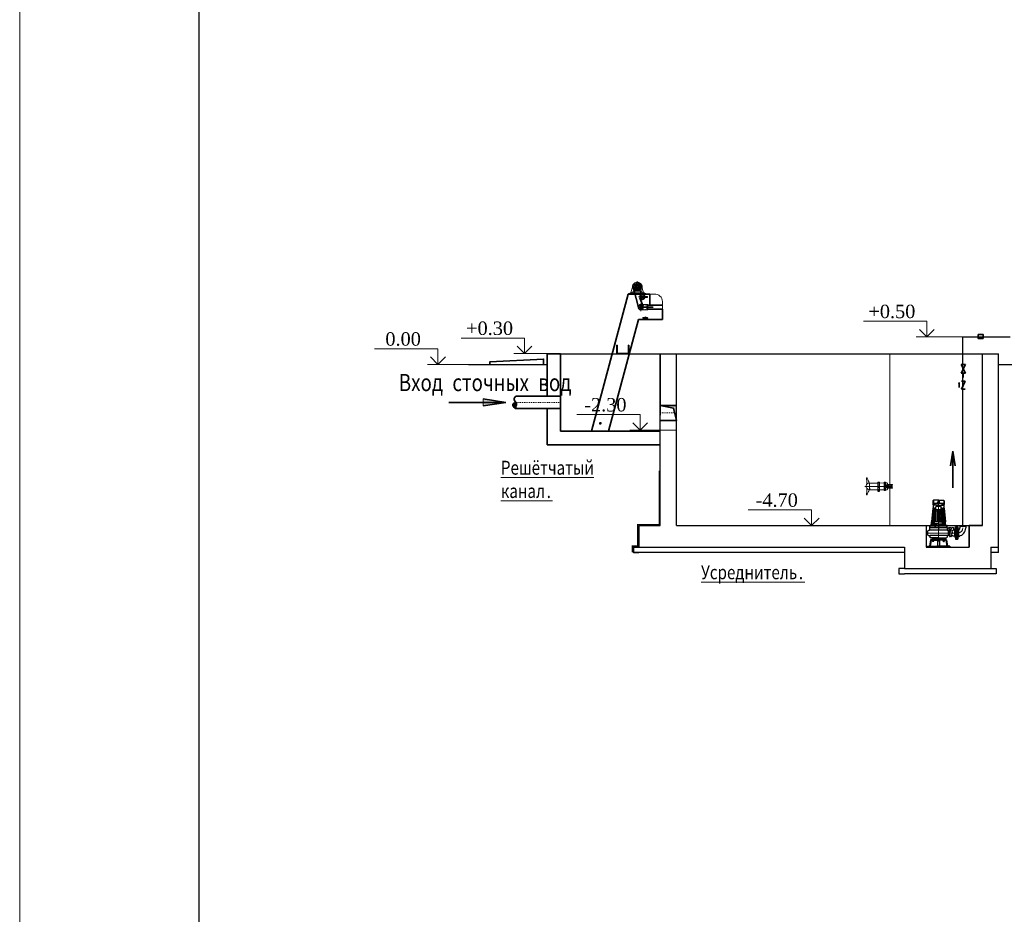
# Model space of a CAD drawing. Header units: metres. Extents: x 703769 to 722343, y 4313031 to 4317457.
# Tile 5 of 256: x 707495 to 707605, y 4313237 to 4313337. Entities that reach past the tile are written whole.
import ezdxf

# ---------------------------------------------------------------- set-up
doc = ezdxf.new("R2010")
doc.units = ezdxf.units.M
doc.header["$LTSCALE"] = 0.5
for name, pattern in [('ACAD_ISO04W100', [30, 24, -3, 0, -3]), ('CENTER', [16, 13, -1, 1, -1]), ('CENTER2', [1.125, 0.75, -0.125, 0.125, -0.125]), ('GEN7', [15, 10, -2.5, 0, -2.5]), ('HIDDEN', [9.525, 6.35, -3.175]), ('JIS_02_2.0', [3, 2, -1]), ('PHANTOM', [2.5, 1.25, -0.25, 0.25, -0.25, 0.25, -0.25]), ('点画线', [18, 12, -2, 2, -2])]:
    doc.linetypes.add(name, pattern=pattern)
for name, color, linetype, lineweight in [('03-管件', 2, 'Continuous', 18), ('1轮廓实线层', 7, 'Continuous', 18), ('3中心线', 1, 'CENTER2', 18), ('3中心线层', 1, 'CENTER', 25), ('CEN', 4, 'CENTER', 18), ('DUVAR', 7, 'Continuous', 25), ('GROBETON', 22, 'Continuous', 30), ('OLCU', 7, 'Continuous', 13), ('SD', 4, 'PHANTOM', 18), ('XS', 3, 'Continuous', 18), ('XX', 2, 'HIDDEN', 18), ('КАНАЛИЗ ТЕКСТ', 7, 'Continuous', 40), ('Рамка  штамп', 7, 'Continuous', 30), ('中心线层', 1, '点画线', 18), ('剖面线层', 4, 'Continuous', 18), ('文字', 3, 'Continuous', 18), ('粗实线层', 7, 'Continuous', 35), ('细实线层', 7, 'Continuous', 18), ('钢筋', 1, 'Continuous', 18)]:
    doc.layers.add(name, color=color, linetype=linetype, lineweight=lineweight)
doc.layers.add('Text', color=7, linetype='Continuous')
doc.styles.add('text Times 1-1', font='times.ttf', dxfattribs={"height": 3.3})
doc.styles.add('ZXF0', font='txt', dxfattribs={"width": 0.8})

# ---------------------------------------------------------------- blocks, each defined once
blk = doc.blocks.new('C$463B3FAFE70948F29542EA09CC9E5CCC')
at = {"linetype": 'ByBlock'}
for p, q in [((128, 861), (128, 792)), ((130, 778), (130, 731)), ((146, 778), (130, 778)), ((151, 778), (130, 778)), ((151, 778), (130, 778)), ((231, 778), (130, 778)), ((131, 786), (131, 778)), ((135, 861), (135, 792)), ((327, 808), (135, 808)), ((136, 791), (144, 796)), ((137, 791), (141, 794)), ((231, 878), (139, 873)), ((231, 871), (139, 866)), ((140, 785), (144, 787)), ((144, 787), (141, 794)), ((144, 796), (144, 778)), ((152, 800), (152, 808)), ((165, 796), (155, 796)), ((165, 796), (160, 796)), ((165, 796), (160, 796)), ((162, 803), (169, 803)), ((169, 800), (169, 808)), ((184, 701), (184, 749)), ((273, 754), (190, 754)), ((210, 834), (207, 832)), ((207, 826), (207, 832)), ((231, 826), (207, 826)), ((231, 814), (207, 814)), ((207, 814), (207, 812)), ((231, 834), (210, 834)), ((231, 821), (214, 821)), ((217, 826), (217, 821)), ((241, 852), (222, 852)), ((231, 878), (323, 873)), ((231, 871), (323, 866)), ((231, 834), (252, 834)), ((231, 826), (255, 826)), ((231, 821), (248, 821)), ((255, 814), (231, 814)), ((231, 778), (332, 778)), ((245, 826), (245, 821)), ((248, 808), (248, 808)), ((252, 834), (255, 832)), ((255, 826), (255, 832)), ((255, 814), (255, 812)), ((279, 701), (279, 749)), ((294, 800), (294, 808)), ((300, 803), (294, 803)), ((297, 808), (327, 808)), ((297, 796), (302, 796)), ((297, 796), (302, 796)), ((297, 796), (307, 796)), ((311, 800), (311, 808)), ((326, 791), (318, 796)), ((318, 796), (318, 778)), ((318, 787), (321, 794)), ((322, 785), (318, 787)), ((326, 791), (321, 794)), ((327, 861), (327, 792)), ((331, 786), (331, 778)), ((332, 778), (332, 731)), ((335, 861), (335, 792)), ((126, 725), (102, 469)), ((127, 725), (104, 469)), ((141, 725), (121, 469)), ((133, 731), (123, 493)), ((143, 725), (124, 469)), ((131, 731), (126, 725)), ((127, 725), (126, 725)), ((127, 725), (133, 731)), ((130, 731), (130, 729)), ((130, 731), (130, 729)), ((133, 731), (131, 731)), ((141, 481), (149, 731)), ((141, 725), (145, 731)), ((143, 725), (141, 725)), ((143, 725), (149, 731)), ((149, 731), (145, 731)), ((156, 469), (170, 725)), ((173, 725), (161, 469)), ((170, 725), (172, 731)), ((173, 725), (170, 725)), ((178, 731), (172, 731)), ((173, 469), (178, 731)), ((173, 725), (178, 731)), ((273, 695), (190, 695)), ((203, 469), (207, 671)), ((207, 677), (205, 587)), ((215, 677), (207, 677)), ((207, 677), (207, 671)), ((211, 671), (207, 671)), ((211, 671), (209, 469)), ((215, 677), (211, 671)), ((215, 677), (215, 469)), ((247, 677), (247, 469)), ((247, 677), (255, 677)), ((247, 677), (251, 671)), ((251, 671), (254, 469)), ((251, 671), (255, 671)), ((255, 677), (255, 671)), ((255, 677), (257, 587)), ((260, 469), (255, 671)), ((289, 469), (284, 731)), ((289, 725), (284, 731)), ((284, 731), (290, 731)), ((289, 725), (301, 469)), ((289, 725), (292, 725)), ((292, 725), (290, 731)), ((306, 469), (292, 725)), ((321, 481), (313, 731)), ((319, 725), (313, 731)), ((313, 731), (317, 731)), ((321, 725), (317, 731)), ((319, 725), (338, 469)), ((319, 725), (321, 725)), ((321, 725), (341, 469)), ((329, 731), (340, 493)), ((336, 725), (329, 731)), ((329, 731), (331, 731)), ((331, 731), (336, 725)), ((332, 731), (332, 729)), ((336, 725), (359, 469)), ((336, 725), (360, 469)), ((336, 725), (336, 725)), ((70, 398), (146, 398)), ((70, 362), (70, 398)), ((77, 362), (77, 398)), ((97, 410), (83, 410)), ((97, 410), (83, 410)), ((100, 398), (100, 469)), ((231, 469), (100, 469)), ((231, 434), (100, 434)), ((121, 434), (103, 434)), ((117, 398), (117, 469)), ((130, 481), (144, 481)), ((130, 481), (144, 481)), ((138, 398), (138, 469)), ((155, 414), (152, 402)), ((159, 414), (153, 404)), ((159, 394), (153, 404)), ((155, 412), (155, 469)), ((159, 414), (170, 414)), ((159, 394), (170, 394)), ((161, 418), (191, 418)), ((169, 416), (164, 416)), ((169, 392), (164, 392)), ((170, 414), (175, 414)), ((170, 414), (175, 404)), ((170, 394), (175, 404)), ((170, 394), (175, 394)), ((175, 414), (180, 404)), ((180, 404), (175, 394)), ((175, 404), (180, 404)), ((184, 414), (187, 402)), ((192, 398), (231, 398)), ((197, 414), (200, 402)), ((238, 410), (224, 410)), ((238, 410), (224, 410)), ((231, 469), (362, 469)), ((231, 434), (362, 434)), ((392, 398), (231, 398)), ((231, 398), (231, 315)), ((308, 398), (308, 469)), ((333, 481), (319, 481)), ((333, 481), (319, 481)), ((324, 398), (324, 469)), ((345, 398), (345, 469)), ((362, 398), (362, 469)), ((366, 410), (380, 410)), ((366, 410), (380, 410)), ((386, 362), (386, 398)), ((392, 362), (392, 398)), ((545, 374), (563, 374)), ((545, 261), (545, 374)), ((563, 374), (563, 261)), ((570, 374), (588, 374)), ((570, 374), (570, 261)), ((588, 374), (588, 261)), ((738, 380), (631, 380)), ((631, 380), (631, 356)), ((738, 380), (738, 356)), ((738, 380), (738, 356)), ((24, 276), (24, 246)), ((64, 312), (60, 312)), ((61, 211), (60, 211)), ((70, 318), (70, 362)), ((392, 362), (70, 362)), ((70, 362), (392, 362)), ((71, 201), (71, 182)), ((386, 212), (74, 212)), ((386, 315), (75, 315)), ((351, 362), (112, 362)), ((392, 362), (392, 318)), ((392, 356), (425, 356)), ((392, 205), (392, 182)), ((395, 313), (408, 305)), ((401, 215), (401, 215)), ((410, 223), (427, 223)), ((411, 300), (411, 228)), ((411, 300), (427, 300)), ((417, 266), (417, 266)), ((417, 257), (417, 257)), ((434, 323), (418, 269)), ((434, 200), (418, 254)), ((425, 366), (459, 366)), ((425, 366), (425, 300)), ((455, 323), (439, 269)), ((455, 200), (439, 254)), ((442, 329), (463, 329)), ((463, 194), (442, 194)), ((459, 366), (459, 354)), ((459, 354), (463, 354)), ((463, 354), (463, 348)), ((463, 348), (475, 348)), ((471, 323), (487, 269)), ((471, 200), (487, 254)), ((475, 354), (478, 354)), ((475, 354), (475, 348)), ((478, 366), (513, 366)), ((478, 366), (478, 354)), ((513, 366), (513, 326)), ((531, 321), (531, 202)), ((533, 321), (531, 321)), ((533, 201), (531, 202)), ((533, 312), (533, 336)), ((533, 210), (533, 186)), ((534, 340), (545, 340)), ((534, 332), (545, 332)), ((534, 316), (545, 316)), ((534, 308), (545, 308)), ((534, 214), (545, 214)), ((534, 206), (545, 206)), ((534, 190), (545, 190)), ((545, 308), (545, 340)), ((545, 315), (545, 334)), ((545, 261), (545, 148)), ((545, 214), (545, 182)), ((545, 208), (545, 189)), ((563, 341), (566, 337)), ((563, 334), (570, 334)), ((563, 315), (570, 315)), ((563, 148), (563, 261)), ((563, 208), (570, 208)), ((563, 189), (570, 189)), ((563, 182), (566, 185)), ((570, 341), (566, 337)), ((566, 337), (566, 334)), ((566, 315), (566, 208)), ((566, 189), (566, 185)), ((570, 182), (566, 185)), ((570, 261), (570, 148)), ((588, 336), (588, 312)), ((588, 261), (588, 148)), ((588, 186), (588, 210)), ((589, 340), (606, 340)), ((606, 332), (589, 332)), ((606, 316), (589, 316)), ((589, 308), (606, 308)), ((589, 214), (606, 214)), ((606, 206), (589, 206)), ((606, 190), (589, 190)), ((605, 308), (605, 214)), ((607, 336), (607, 312)), ((607, 334), (611, 334)), ((607, 315), (611, 315)), ((607, 186), (607, 210)), ((607, 208), (611, 208)), ((607, 189), (611, 189)), ((611, 315), (611, 334)), ((613, 332), (611, 334)), ((613, 316), (611, 315)), ((611, 208), (611, 189)), ((613, 206), (611, 208)), ((613, 190), (611, 189)), ((613, 316), (613, 332)), ((613, 206), (613, 190)), ((23, 18), (23, 0)), ((23, 18), (231, 18)), ((23, 0), (231, 0)), ((83, 131), (63, 23)), ((94, 120), (74, 18)), ((231, 172), (80, 172)), ((95, 140), (231, 140)), ((99, 125), (154, 125)), ((118, 145), (118, 166)), ((231, 145), (118, 145)), ((118, 111), (118, 124)), ((121, 125), (139, 125)), ((121, 111), (139, 111)), ((123, 140), (123, 145)), ((123, 104), (123, 111)), ((137, 104), (123, 104)), ((124, 103), (123, 104)), ((124, 124), (124, 111)), ((136, 103), (124, 103)), ((136, 125), (137, 125)), ((136, 124), (136, 111)), ((136, 103), (137, 104)), ((142, 143), (137, 168)), ((137, 140), (137, 145)), ((137, 104), (137, 111)), ((142, 143), (142, 140)), ((142, 143), (231, 143)), ((142, 143), (320, 143)), ((142, 111), (142, 124)), ((154, 125), (201, 125)), ((213, 125), (231, 125)), ((213, 113), (213, 30)), ((231, 172), (382, 172)), ((231, 145), (344, 145)), ((320, 143), (231, 143)), ((367, 140), (231, 140)), ((249, 125), (231, 125)), ((439, 18), (231, 18)), ((439, 0), (231, 0)), ((249, 113), (249, 30)), ((308, 125), (261, 125)), ((308, 125), (325, 125)), ((320, 143), (325, 168)), ((320, 143), (320, 140)), ((320, 111), (320, 124)), ((341, 125), (323, 125)), ((341, 111), (323, 111)), ((325, 140), (325, 145)), ((363, 125), (325, 125)), ((326, 125), (325, 125)), ((325, 104), (325, 111)), ((325, 104), (339, 104)), ((326, 103), (325, 104)), ((326, 124), (326, 111)), ((326, 103), (338, 103)), ((338, 124), (338, 111)), ((338, 103), (339, 104)), ((339, 140), (339, 145)), ((339, 104), (339, 111)), ((344, 145), (344, 166)), ((344, 111), (344, 124)), ((369, 120), (388, 18)), ((379, 131), (399, 23)), ((439, 18), (439, 0)), ((534, 182), (545, 182)), ((545, 148), (563, 148)), ((570, 148), (588, 148)), ((589, 182), (606, 182))]:
    blk.add_line(p, q, dxfattribs=at)
at = {"linetype": 'ByBlock', "ltscale": 0.5}
for p, q in [((160, 801), (160, 796)), ((302, 801), (302, 796)), ((80, 408), (80, 398)), ((80, 408), (80, 398)), ((99, 408), (99, 398)), ((99, 408), (99, 398)), ((127, 479), (127, 469)), ((127, 479), (127, 469)), ((146, 479), (146, 469)), ((146, 479), (146, 469)), ((222, 408), (222, 398)), ((222, 408), (222, 398)), ((241, 408), (241, 398)), ((241, 408), (241, 398)), ((316, 479), (316, 469)), ((316, 479), (316, 469)), ((335, 479), (335, 469)), ((335, 479), (335, 469)), ((363, 408), (363, 398)), ((363, 408), (363, 398)), ((382, 408), (382, 398)), ((382, 408), (382, 398))]:
    blk.add_line(p, q, dxfattribs=at)
at = {"linetype": 'ByBlock', "ltscale": 0.3}
for p, q in [((214, 821), (214, 814)), ((222, 852), (222, 843)), ((222, 841), (222, 834)), ((241, 852), (241, 843)), ((241, 841), (241, 834)), ((248, 821), (248, 814))]:
    blk.add_line(p, q, dxfattribs=at)
at = {"linetype": 'ByBlock'}
for centre, radius, start, end in [((140, 861), 11.9, 93.2892, 180), ((136, 792), 8.32, 180, 300), ((140, 861), 4.75, 93.2892, 180), ((136, 792), 1.19, 180, 300), ((155, 800), 3.56, 180, 270), ((165, 800), 3.56, 270, 0), ((190, 749), 5.94, 90, 180), ((204, 812), 3.56, 270, 0), ((259, 812), 3.56, 180, 261.3675), ((273, 749), 5.94, 360, 90), ((297, 800), 3.56, 180, 270), ((307, 800), 3.56, 270, 0), ((326, 792), 8.32, 240, 0), ((323, 861), 11.9, 0, 86.7108), ((323, 861), 4.75, 0, 86.7108), ((326, 792), 1.19, 240, 360), ((190, 701), 5.94, 180, 270), ((273, 701), 5.94, 270, 0), ((146, 404), 5.94, 270, 345.5583), ((161, 412), 5.94, 90, 165.5583), ((178, 412), 5.94, 14.8091, 90), ((192, 404), 5.94, 194.8091, 270), ((191, 412), 5.94, 18.0651, 90), ((206, 404), 5.94, 198.0651, 270), ((60, 276), 35.6, 90, 180), ((60, 246), 35.6, 180, 270), ((61, 201), 9.51, 0, 90), ((64, 318), 5.94, 270, 0), ((398, 318), 5.94, 180, 237.4471), ((401, 205), 9.51, 90, 180), ((397, 228), 14.3, 288.576, 360), ((405, 300), 5.94, 0, 57.4471), ((417, 272), 5.94, 180, 270), ((417, 251), 5.94, 90, 180), ((442, 261), 25.2, 163.5078, 196.4922), ((442, 321), 8.34, 90, 163.5078), ((442, 202), 8.34, 196.4922, 270), ((463, 261), 25.2, 163.5078, 196.4922), ((463, 321), 8.34, 16.4922, 163.5078), ((463, 202), 8.34, 196.4922, 343.5078), ((453, 376), 80.6, 288.1045, 314.775), ((463, 261), 25.2, 343.5078, 16.4922), ((519, 326), 5.94, 180, 273.7772), ((541, 336), 7.55, 148.2617, 211.7383), ((562, 324), 28.5, 163.8206, 196.1794), ((541, 312), 7.55, 148.2617, 211.7383), ((541, 210), 7.55, 148.2617, 211.7383), ((562, 198), 28.5, 163.8206, 196.1794), ((541, 186), 7.55, 148.2617, 211.7383), ((595, 336), 7.55, 148.2617, 211.7383), ((616, 324), 28.5, 163.8206, 196.1794), ((595, 312), 7.55, 148.2617, 211.7383), ((595, 210), 7.55, 148.2617, 211.7383), ((616, 198), 28.5, 163.8206, 196.1794), ((595, 186), 7.55, 148.2617, 211.7383), ((600, 336), 7.55, 328.2617, 31.7383), ((579, 324), 28.5, 343.8206, 16.1794), ((600, 312), 7.55, 328.2617, 31.7383), ((600, 210), 7.55, 328.2617, 31.7383), ((579, 198), 28.5, 343.8206, 16.1794), ((600, 186), 7.55, 328.2617, 31.7383), ((584, 356), 154, 280.7509, 360), ((595, 356), 35.6, 298.9061, 360), ((57, 24), 5.94, 270, 349.2367), ((80, 182), 9.51, 180, 270), ((95, 128), 11.9, 90, 169.2367), ((99, 119), 5.94, 90, 169.2367), ((112, 166), 5.94, 0, 90), ((121, 119), 5.66, 58.3126, 121.6874), ((121, 116), 5.66, 238.3126, 301.6874), ((130, 103), 21.4, 73.8475, 106.1525), ((130, 132), 21.4, 253.8475, 286.1525), ((131, 166), 5.94, 11.3099, 90), ((139, 119), 5.66, 58.3126, 121.6874), ((139, 116), 5.66, 238.3126, 301.6874), ((201, 113), 11.9, 0, 90), ((201, 30), 11.9, 270, 0), ((261, 113), 11.9, 90, 180), ((261, 30), 11.9, 180, 270), ((323, 119), 5.66, 58.3126, 121.6874), ((323, 116), 5.66, 238.3126, 301.6874), ((331, 166), 5.94, 90, 168.6901), ((332, 103), 21.4, 73.8475, 106.1525), ((332, 132), 21.4, 253.8475, 286.1525), ((341, 119), 5.66, 58.3126, 121.6874), ((341, 116), 5.66, 238.3126, 301.6874), ((350, 166), 5.94, 90, 180), ((363, 119), 5.94, 10.7633, 90), ((367, 128), 11.9, 10.7633, 90), ((382, 182), 9.51, 270, 0), ((405, 24), 5.94, 190.7633, 270)]:
    blk.add_arc(centre, radius, start, end, dxfattribs=at)
at = {"linetype": 'ByBlock', "ltscale": 0.5}
for centre, radius, start, end in [((162, 801), 1.78, 90, 180), ((300, 801), 1.78, 0, 90), ((83, 408), 2.38, 90, 180), ((83, 408), 2.38, 90, 180), ((97, 408), 2.38, 0, 90), ((97, 408), 2.38, 0, 90), ((130, 479), 2.38, 90, 180), ((130, 479), 2.38, 90, 180), ((144, 479), 2.38, 0, 90), ((144, 479), 2.38, 0, 90), ((224, 408), 2.38, 90, 180), ((224, 408), 2.38, 90, 180), ((238, 408), 2.38, 0, 90), ((238, 408), 2.38, 0, 90), ((319, 479), 2.38, 90, 180), ((319, 479), 2.38, 90, 180), ((333, 479), 2.38, 0, 90), ((333, 479), 2.38, 0, 90), ((366, 408), 2.38, 90, 180), ((366, 408), 2.38, 90, 180), ((380, 408), 2.38, 0, 90), ((380, 408), 2.38, 0, 90)]:
    blk.add_arc(centre, radius, start, end, dxfattribs=at)
at = {"linetype": 'ByBlock'}
blk.add_ellipse((164, 404), major_axis=(0, 11.9), ratio=0.919978, dxfattribs=at)
for major_axis, ratio, start_param, end_param in [((0, 14.9), 0.8, 2.465818, 5.999391), ((0, 14.9), 0.8, 0.283794, 0.675774), ((0, -11.9), 0.919978, 0, 3.141593)]:
    blk.add_ellipse((169, 404), major_axis=major_axis, ratio=ratio, start_param=start_param, end_param=end_param, dxfattribs=at)
for points, knots in [([(531, 202), (530, 202), (530, 202), (526, 202), (524, 202), (516, 203), (510, 203), (502, 204), (499, 205), (494, 206), (492, 206), (487, 208), (485, 208), (481, 209), (479, 210), (477, 211), (476, 212), (475, 212)], [0, 0, 0, 0, 1.710831, 1.710831, 9.93582, 9.93582, 26.385798, 26.385798, 35.008295, 35.008295, 42.076646, 42.076646, 48.058449, 48.058449, 54.040252, 54.040252, 57.318392, 57.318392, 57.318392, 57.318392]), ([(531, 321), (530, 321), (530, 321), (526, 321), (524, 321), (520, 320), (520, 320), (519, 320)], [0, 0, 0, 0, 1.659708, 1.659708, 9.638922, 9.638922, 11.531357, 11.531357, 11.531357, 11.531357])]:
    blk.add_open_spline(points, degree=3, knots=knots, dxfattribs=at)
at = {"layer": '3中心线', "linetype": 'ByBlock', "ltscale": 0.3}
for p, q in [((231, 105), (231, 867)), ((0, 261), (590, 261))]:
    blk.add_line(p, q, dxfattribs=at)
blk.add_arc((590, 356), 95.1, 270, 360, dxfattribs=at)
at = {"layer": 'CEN', "linetype": 'ByBlock', "ltscale": 0.8}
for p, q in [((231, 268), (231, 264)), ((231, 249), (231, 242))]:
    blk.add_line(p, q, dxfattribs=at)
at = {"layer": 'SD', "linetype": 'ByBlock', "ltscale": 0.15}
for p, q in [((243, 843), (219, 843)), ((243, 841), (219, 841))]:
    blk.add_line(p, q, dxfattribs=at)
at = {"layer": 'XS', "linetype": 'ByBlock'}
for p, q in [((225, 857), (225, 859)), ((228, 859), (225, 859)), ((228, 857), (225, 857)), ((226, 859), (226, 862)), ((226, 852), (226, 857)), ((227, 859), (227, 861)), ((227, 852), (227, 857)), ((228, 859), (228, 857)), ((229, 852), (229, 858)), ((231, 852), (231, 858)), ((232, 852), (232, 858)), ((234, 852), (234, 858)), ((235, 852), (235, 858)), ((237, 852), (237, 858)), ((563, 332), (570, 332)), ((563, 316), (570, 316)), ((563, 206), (570, 206)), ((563, 190), (570, 190)), ((607, 332), (613, 332)), ((607, 316), (613, 316)), ((607, 206), (613, 206)), ((607, 190), (613, 190)), ((124, 140), (124, 145)), ((124, 103), (124, 111)), ((136, 140), (136, 145)), ((136, 103), (136, 111)), ((326, 140), (326, 145)), ((326, 103), (326, 111)), ((338, 140), (338, 145)), ((338, 103), (338, 111))]:
    blk.add_line(p, q, dxfattribs=at)
at = {"layer": 'XX', "linetype": 'ByBlock', "ltscale": 0.15}
for p, q in [((163, 803), (163, 800)), ((166, 798), (163, 800)), ((164, 803), (164, 800)), ((166, 798), (169, 800)), ((168, 803), (168, 800)), ((296, 798), (294, 800)), ((295, 803), (295, 800)), ((296, 798), (299, 800)), ((298, 803), (298, 800)), ((299, 803), (299, 800))]:
    blk.add_line(p, q, dxfattribs=at)
at = {"layer": 'XX', "linetype": 'ByBlock', "ltscale": 0.2}
for p, q in [((84, 410), (84, 404)), ((84, 410), (84, 404)), ((90, 401), (84, 404)), ((90, 401), (84, 404)), ((94, 404), (86, 404)), ((94, 404), (86, 404)), ((87, 410), (87, 405)), ((87, 410), (87, 405)), ((95, 404), (90, 401)), ((95, 404), (90, 401)), ((92, 410), (92, 405)), ((92, 410), (92, 405)), ((95, 410), (95, 404)), ((95, 410), (95, 404)), ((131, 481), (131, 476)), ((131, 481), (131, 476)), ((131, 476), (137, 473)), ((131, 476), (137, 473)), ((133, 475), (141, 475)), ((133, 475), (141, 475)), ((134, 481), (134, 476)), ((134, 481), (134, 476)), ((137, 473), (142, 476)), ((137, 473), (142, 476)), ((139, 481), (139, 476)), ((139, 481), (139, 476)), ((142, 481), (142, 476)), ((142, 481), (142, 476)), ((226, 410), (226, 404)), ((226, 410), (226, 404)), ((231, 401), (226, 404)), ((231, 401), (226, 404)), ((235, 404), (227, 404)), ((235, 404), (227, 404)), ((229, 410), (229, 405)), ((229, 410), (229, 405)), ((237, 404), (231, 401)), ((237, 404), (231, 401)), ((234, 410), (234, 405)), ((234, 410), (234, 405)), ((237, 410), (237, 404)), ((237, 410), (237, 404)), ((320, 481), (320, 476)), ((320, 481), (320, 476)), ((326, 473), (320, 476)), ((326, 473), (320, 476)), ((330, 475), (322, 475)), ((330, 475), (322, 475)), ((323, 481), (323, 476)), ((323, 481), (323, 476)), ((331, 476), (326, 473)), ((331, 476), (326, 473)), ((328, 481), (328, 476)), ((328, 481), (328, 476)), ((331, 481), (331, 476)), ((331, 481), (331, 476)), ((367, 410), (367, 404)), ((367, 410), (367, 404)), ((367, 404), (373, 401)), ((367, 404), (373, 401)), ((369, 404), (377, 404)), ((369, 404), (377, 404)), ((370, 410), (370, 405)), ((370, 410), (370, 405)), ((373, 401), (378, 404)), ((373, 401), (378, 404)), ((375, 410), (375, 405)), ((375, 410), (375, 405)), ((378, 410), (378, 404)), ((378, 410), (378, 404))]:
    blk.add_line(p, q, dxfattribs=at)
at = {"layer": 'XX', "linetype": 'ByBlock', "ltscale": 0.15}
for centre, radius, start, end in [((164, 800), 0.791, 261.5894, 340.8395), ((166, 803), 3.3, 237.2922, 302.7078), ((169, 800), 0.791, 199.1605, 274.8393), ((294, 800), 0.791, 265.1607, 340.8395), ((296, 803), 3.3, 237.2922, 302.7078), ((299, 800), 0.791, 199.1605, 278.4106)]:
    blk.add_arc(centre, radius, start, end, dxfattribs=at)
at = {"layer": 'XX', "linetype": 'ByBlock', "ltscale": 0.2}
for centre, radius, start, end in [((86, 406), 1.84, 255.4025, 318.0755), ((86, 406), 1.84, 255.4025, 318.0755), ((90, 410), 6.17, 244.3361, 295.6639), ((90, 410), 6.17, 244.3361, 295.6639), ((94, 406), 1.84, 221.9245, 284.5975), ((94, 406), 1.84, 221.9245, 284.5975), ((133, 477), 1.84, 255.4025, 318.0755), ((133, 477), 1.84, 255.4025, 318.0755), ((137, 481), 6.17, 244.3361, 295.6639), ((137, 481), 6.17, 244.3361, 295.6639), ((141, 477), 1.84, 221.9245, 284.5975), ((141, 477), 1.84, 221.9245, 284.5975), ((227, 406), 1.84, 255.4025, 318.0755), ((227, 406), 1.84, 255.4025, 318.0755), ((231, 410), 6.17, 244.3361, 295.6639), ((231, 410), 6.17, 244.3361, 295.6639), ((235, 406), 1.84, 221.9245, 284.5975), ((235, 406), 1.84, 221.9245, 284.5975), ((322, 477), 1.84, 255.4025, 318.0755), ((322, 477), 1.84, 255.4025, 318.0755), ((326, 481), 6.17, 244.3361, 295.6639), ((326, 481), 6.17, 244.3361, 295.6639), ((330, 477), 1.84, 221.9245, 284.5975), ((330, 477), 1.84, 221.9245, 284.5975), ((369, 406), 1.84, 255.4025, 318.0755), ((369, 406), 1.84, 255.4025, 318.0755), ((373, 410), 6.17, 244.3361, 295.6639), ((373, 410), 6.17, 244.3361, 295.6639), ((377, 406), 1.84, 221.9245, 284.5975), ((377, 406), 1.84, 221.9245, 284.5975)]:
    blk.add_arc(centre, radius, start, end, dxfattribs=at)
blk = doc.blocks.new('mixer_1')
at = {"layer": '03-管件'}
for p, q in [((157, -151), (151, -162)), ((304, -250), (151, -162)), ((308, -239), (157, -151)), ((180, -130), (165, -156)), ((209, -147), (180, -130)), ((1076, -621), (182, -105)), ((209, -147), (194, -173)), ((221, -128), (201, -162)), ((217, -65), (202, -91)), ((232, -108), (202, -91)), ((205, -176), (274, -216)), ((226, -130), (206, -165)), ((208, -172), (277, -212)), ((216, -50), (210, -60)), ((361, -148), (210, -60)), ((369, -138), (216, -50)), ((241, -93), (221, -128)), ((246, -96), (226, -130)), ((301, -90), (228, -216)), ((247, -82), (232, -108)), ((252, -94), (322, -134)), ((255, -90), (324, -129)), ((335, -133), (282, -224)), ((304, -175), (284, -210)), ((308, -178), (288, -212)), ((398, -107), (292, -291)), ((346, -346), (299, -319)), ((324, -141), (304, -175)), ((328, -143), (308, -178)), ((361, -148), (308, -239)), ((333, -262), (315, -251)), ((372, -152), (318, -247)), ((333, -262), (351, -231)), ((367, -281), (333, -262)), ((333, -368), (346, -346)), ((374, -266), (344, -249)), ((379, -288), (346, -346)), ((414, -162), (347, -277)), ((378, -246), (351, -231)), ((359, -383), (435, -251)), ((405, -303), (368, -282)), ((369, -389), (446, -257)), ((393, -158), (375, -147)), ((375, -189), (393, -158)), ((402, -205), (375, -189)), ((541, -458), (382, -366)), ((416, -190), (387, -173)), ((393, -158), (427, -177)), ((472, -127), (425, -100)), ((465, -199), (428, -178)), ((511, -120), (435, -251)), ((472, -127), (439, -184)), ((522, -126), (446, -257)), ((485, -105), (472, -127)), ((511, -120), (485, -105)), ((667, -240), (508, -148)), ((522, -126), (511, -120)), ((528, -480), (602, -352)), ((652, -387), (600, -357)), ((654, -382), (602, -352)), ((697, -188), (606, -345)), ((658, -375), (606, -345)), ((661, -371), (609, -341)), ((624, -344), (610, -369)), ((650, -359), (636, -384)), ((749, -218), (658, -375)), ((722, -265), (670, -235)), ((698, -234), (679, -224)), ((698, -234), (682, -225)), ((730, -218), (706, -204)), ((725, -250), (709, -241)), ((726, -251), (709, -241)), ((745, -204), (711, -184)), ((979, -420), (719, -270)), ((1049, -382), (1075, -366)), ((1075, -366), (1111, -341)), ((1111, -341), (1154, -309)), ((1143, -359), (1118, -391)), ((1146, -362), (1122, -394)), ((1171, -316), (1143, -359)), ((1173, -322), (1147, -362)), ((1165, -308), (1170, -312)), ((359, -383), (333, -368)), ((369, -389), (359, -383)), ((566, -514), (532, -494)), ((552, -487), (533, -476)), ((552, -487), (536, -478)), ((591, -492), (539, -462)), ((539, -491), (550, -473)), ((580, -504), (563, -494)), ((579, -503), (563, -494)), ((565, -507), (576, -488)), ((580, -510), (654, -382)), ((853, -638), (593, -488)), ((852, -717), (851, -747)), ((853, -638), (916, -529)), ((856, -717), (854, -747)), ((855, -635), (916, -529)), ((859, -634), (856, -633)), ((865, -639), (856, -687)), ((859, -635), (919, -531)), ((859, -636), (859, -634)), ((868, -641), (859, -636)), ((868, -641), (859, -687)), ((916, -529), (898, -560)), ((915, -736), (935, -702)), ((979, -420), (916, -529)), ((977, -422), (916, -529)), ((976, -424), (916, -529)), ((980, -426), (919, -531)), ((935, -702), (968, -650)), ((979, -426), (976, -425)), ((980, -426), (979, -426)), ((989, -431), (980, -426)), ((989, -431), (1025, -400)), ((1018, -618), (1031, -595)), ((1020, -620), (1018, -618)), ((1020, -620), (1034, -597)), ((1044, -572), (1031, -595)), ((1047, -574), (1034, -597)), ((1075, -459), (1036, -535)), ((1040, -537), (1036, -535)), ((1079, -461), (1040, -537)), ((1047, -574), (1044, -572)), ((1095, -424), (1075, -459)), ((1099, -427), (1079, -461)), ((1118, -391), (1095, -424)), ((1122, -394), (1099, -427)), ((847, -791), (841, -845)), ((850, -791), (844, -846)), ((845, -852), (855, -858)), ((851, -747), (847, -791)), ((854, -747), (850, -791)), ((859, -856), (883, -810)), ((883, -810), (898, -773)), ((898, -773), (915, -736))]:
    blk.add_line(p, q, dxfattribs=at)
at = {"layer": '03-管件', "linetype": 'GEN7'}
blk.add_line((731, -189), (538, -523), dxfattribs=at)
at = {"layer": '03-管件'}
for centre, radius in [((359, -257), 8.99), ((402, -182), 8.99), ((718, -211), 9)]:
    blk.add_circle(centre, radius, dxfattribs=at)
for centre, radius, start, end in [((210, -167), 9.99, 150, 240), ((210, -167), 5, 150, 240), ((250, -98), 9.99, 60, 150), ((250, -98), 5, 60, 150), ((279, -207), 9.99, 240, 330), ((279, -207), 4.99, 240, 330), ((309, -301), 20, 150, 240), ((309, -242), 9.99, 240, 330), ((319, -138), 4.99, 330, 60), ((319, -138), 9.99, 330, 60), ((380, -220), 26.2, 83.8955, 216.1045), ((332, -192), 95.9, 291.3178, 8.6822), ((364, -147), 9.99, 330, 60), ((381, -220), 26.2, 263.8955, 36.1045), ((415, -117), 20, 60, 150), ((706, -193), 10, 60, 150), ((740, -213), 10, 330, 60), ((1160, -317), 10, 60, 126.491), ((1168, -314), 3.16, 327.1376, 57.1376), ((1166, -318), 7.9, 327.1376, 60), ((537, -485), 10, 150, 240), ((571, -505), 10, 240, 330), ((1056, -725), 203, 169.0344, 177.6995), ((1056, -725), 200, 169.0344, 177.6995), ((928, -536), 121, 239.3152, 317.4417), ((899, -534), 137, 359.6713, 48.9848), ((1156, -551), 200, 122.3005, 130.9656), ((928, -536), 121, 342.5583, 7.041), ((849, -845), 7.9, 176.3456, 240), ((852, -847), 7.9, 176.3456, 240), ((856, -855), 3.16, 242.8624, 332.8624)]:
    blk.add_arc(centre, radius, start, end, dxfattribs=at)
blk = doc.blocks.new('A$C35823FEA')
for p, q in [((0, 0.8), (1.1, 0.8)), ((0.5, 1.6), (0.5, 0))]:
    blk.add_line(p, q)
blk = doc.blocks.new('和')
at = {"layer": '1轮廓实线层'}
for p, q in [((-1184, 3077), (-1137, 3235)), ((-1043, 3231), (-1029, 3231)), ((-1043, 3231), (-1043, 3226)), ((-1029, 3231), (-1029, 3226)), ((-887, 3077), (-934, 3235)), ((-1201, 3077), (-1201, 3055)), ((-1118, 3077), (-1201, 3077)), ((-1118, 3055), (-1201, 3055)), ((-1100, 3173), (-1146, 3077)), ((-1082, 3151), (-1118, 3077)), ((-1118, 3077), (-1118, 3055)), ((-1118, 3071), (-953, 3071)), ((-1118, 3060), (-953, 3060)), ((-971, 3114), (-1100, 3114)), ((-989, 3151), (-953, 3077)), ((-972, 3173), (-925, 3077)), ((-953, 3077), (-871, 3077)), ((-953, 3077), (-953, 3055)), ((-953, 3055), (-871, 3055)), ((-871, 3077), (-871, 3055))]:
    blk.add_line(p, q, dxfattribs=at)
for centre, radius in [((-1036, 3205), 71.3), ((-1036, 3205), 48.3), ((-1036, 3205), 31.5), ((-1036, 3205), 22.5), ((-1036, 3318), 5.76)]:
    blk.add_circle(centre, radius, dxfattribs=at)
for centre, radius, start, end in [((-1036, 3205), 115, 95.7297, 186.4938), ((-1036, 3205), 106, 16.5801, 163.4199), ((-1036, 3205), 82.8, 327.8221, 212.1779), ((-1036, 3318), 11.5, 315.9835, 224.0165), ((-1036, 3205), 115, 353.5062, 84.2703)]:
    blk.add_arc(centre, radius, start, end, dxfattribs=at)
at = {"layer": '3中心线层'}
for p, q in [((-1050, 3318), (-1021, 3318)), ((-1036, 3333), (-1036, 3052)), ((-1181, 3080), (-1181, 3052)), ((-1154, 3205), (-918, 3205)), ((-891, 3080), (-891, 3052))]:
    blk.add_line(p, q, dxfattribs=at)
for radius in [94.3, 59.8]:
    blk.add_circle((-1036, 3205), radius, dxfattribs=at)
blk = doc.blocks.new('A$C7D855B84_3')
blk.add_hatch(color=256).paths.add_polyline_path([(2.7, 3.27), (2.95, 3.06), (3.26, 3.06)], flags=0)
for p, q in [((4.03, 0), (0, 2)), ((0, 2), (0, 0)), ((0.86, 3.06), (3.26, 3.06)), ((2.7, 3.27), (2.95, 3.06)), ((3.26, 3.06), (2.7, 3.27)), ((4.03, 0), (4.03, 2))]:
    blk.add_line(p, q)
blk = doc.blocks.new('A$C719240E0_3')
for p, q in [((0, 1.5), (3, 0)), ((0, 0), (3, 1.5)), ((0, 1.5), (0, 0)), ((3, 0), (3, 1.5))]:
    blk.add_line(p, q)
blk = doc.blocks.new('A$C0733797B_3')
blk.add_blockref('A$C719240E0_3', (0, 0))
blk = doc.blocks.new('dawda')
at = {"lineweight": 35}
h = blk.add_hatch(color=7, dxfattribs=at)
h.paths.add_polyline_path([(508690, 30133), (508690, 30152), (508690, 30200), (509112, 30133)], flags=0)
h.paths.add_polyline_path([(508690, 30067), (508690, 30105), (508690, 30133), (509112, 30133)], flags=0)
h = blk.add_hatch(color=7, dxfattribs=at)
h.paths.add_polyline_path([(517431, 28953), (517419, 28953), (517388, 28953), (517431, 29225)], flags=0)
h.paths.add_polyline_path([(517473, 28953), (517449, 28953), (517431, 28953), (517431, 29225)], flags=0)
at = {"layer": 'OLCU', "linetype": 'ByBlock'}
h = blk.add_hatch(dxfattribs=at)
h.set_pattern_fill('ANSI33', scale=1000, style=0)
h.set_pattern_definition([(45, (89467, -70427), (-4490.13, 4490.13), []), (45, (93957, -70427), (-4490.13, 4490.13), [3175, -1587.5])])
h.paths.add_polyline_path([(508351, 30839), (509812, 30839), (509823, 30689), (509823, 30489), (508351, 30489)], flags=0)
at = {"layer": '剖面线层'}
h = blk.add_hatch(dxfattribs=at)
h.set_pattern_fill('无图案', style=0, pattern_type=0)
h.set_pattern_definition([(45, (89466.823, -70426.923), (-7.07106781, 7.07106781), [])])
edge = h.paths.add_edge_path(flags=0)
edge.add_spline(control_points=[(509281, 30021), (509265, 30035), (509247, 30056), (509242, 30077)], knot_values=[0, 0, 0, 0, 69.204459, 69.204459, 69.204459, 69.204459], weights=[1, 1, 1, 1], degree=3, periodic=0)
edge.add_spline(control_points=[(509242, 30077), (509241, 30082), (509241, 30107), (509273, 30126), (509293, 30133)], knot_values=[0, 0, 0, 0, 17.654222, 83.362468, 83.362468, 83.362468, 83.362468], weights=[1, 1, 1, 1, 1], degree=3, periodic=0)
edge.add_spline(control_points=[(509293, 30133), (509299, 30126), (509320, 30091), (509298, 30047), (509281, 30021)], knot_values=[0, 0, 0, 0, 25.275978, 122.587592, 122.587592, 122.587592, 122.587592], weights=[1, 1, 1, 1, 1], degree=3, periodic=0)
at = {"layer": '粗实线层'}
blk.add_hatch(color=7, dxfattribs=at).paths.add_polyline_path([(512229, 30024), (512168, 30040), (512035, 30076), (512285, 30076), (512285, 29794)], flags=0)
at = {"color": 7, "lineweight": 0}
for p, q in [((511633, 32277), (511602, 32103)), ((511698, 32103), (511745, 32103)), ((511698, 32085), (511745, 32085)), ((511745, 32103), (511745, 32085)), ((511756, 31953), (511597, 31953)), ((511597, 31953), (511597, 31944)), ((511657, 31945), (511671, 31945)), ((511663, 31953), (511663, 31940)), ((511732, 31909), (511669, 31909)), ((511732, 31899), (511669, 31899)), ((511698, 31945), (511712, 31945)), ((511704, 31953), (511704, 31940)), ((511738, 31953), (511738, 31854)), ((511738, 31940), (511738, 31868)), ((511756, 31953), (511756, 31854)), ((511597, 31854), (511597, 31863)), ((511756, 31854), (511597, 31854)), ((511657, 31862), (511671, 31862)), ((511663, 31854), (511663, 31868)), ((511698, 31862), (511712, 31862)), ((511704, 31854), (511704, 31868)), ((511743, 31866), (511752, 31866)), ((511747, 31873), (511747, 31859))]:
    blk.add_line(p, q, dxfattribs=at)
at = {"color": 7}
for p, q in [((511389, 32148), (510705, 29594)), ((511789, 32148), (511389, 32148)), ((511586, 31873), (511485, 32256)), ((511789, 32148), (511789, 31940)), ((511851, 31904), (511580, 31904)), ((511606, 32072), (511666, 31921)), ((511622, 31945), (511622, 31862)), ((512026, 31940), (511756, 31940)), ((511706, 31717), (511706, 31690)), ((511788, 31868), (511756, 31868)), ((511788, 31868), (512026, 31868)), ((512026, 31676), (512026, 31868)), ((511578, 31676), (511020, 29594)), ((512026, 31676), (511578, 31676)), ((511748, 31704), (511663, 31704)), ((511670, 31709), (511670, 31698)), ((511742, 31710), (511742, 31697)), ((511174, 31196), (511174, 31044)), ((511180, 31196), (511174, 31196)), ((511180, 31196), (511180, 31044)), ((511180, 31196), (511180, 31044)), ((511392, 31196), (511392, 31044)), ((511398, 31196), (511392, 31196)), ((511398, 31196), (511398, 31044)), ((509879, 30246), (509879, 31039)), ((510129, 29594), (510129, 31039)), ((511166, 31036), (511406, 31036)), ((511985, 29894), (511985, 31039)), ((510129, 30246), (509298, 30246)), ((510129, 30021), (509281, 30021)), ((509879, 29344), (509879, 30021)), ((510891, 29736), (510847, 29748)), ((510864, 29722), (510874, 29762)), ((511985, 29794), (512285, 29794)), ((510129, 29594), (511985, 29594)), ((509879, 29344), (511985, 29344)), ((517735, 27839), (517735, 27439))]:
    blk.add_line(p, q, dxfattribs=at)
at = {"color": 7, "linetype": 'ACAD_ISO04W100', "lineweight": 0}
for p, q in [((511581, 32095), (511718, 32095)), ((511650, 32148), (511650, 32036)), ((511850, 31904), (511572, 31904)), ((511622, 31976), (511622, 31831))]:
    blk.add_line(p, q, dxfattribs=at)
at = {"color": 7, "lineweight": 15}
blk.add_line((511406, 31044), (511406, 31036), dxfattribs=at)
at = {"color": 7, "lineweight": 35}
for p, q in [((509112, 30133), (508050, 30133)), ((509112, 30133), (508690, 30200)), ((509112, 30133), (508690, 30067)), ((517431, 29225), (517388, 28953)), ((517431, 29225), (517431, 28540)), ((517431, 29225), (517473, 28953))]:
    blk.add_line(p, q, dxfattribs=at)
at = {"color": 7, "lineweight": 0}
for points in [[(511397, 32157), (511717, 32157), (511717, 32148), (511397, 32148)], [(511738, 31912), (511732, 31912), (511732, 31896), (511738, 31896)], [(511756, 31912), (511766, 31912), (511766, 31896), (511756, 31896)]]:
    blk.add_lwpolyline(points, close=True, dxfattribs=at)
blk.add_lwpolyline([(511789, 32148), (511877, 32148, -0.418071), (512026, 32010), (512026, 31868)], format="xyb", dxfattribs=at)
at = {"color": 7}
blk.add_lwpolyline([(511166, 31044), (511406, 31044), (511406, 31036), (511166, 31036)], close=True, dxfattribs=at)
for points in [[(509814, 30839), (509814, 30939), (508814, 30889), (508814, 30839)], [(517735, 27839), (517985, 27839)], [(511585, 27439), (511485, 27439), (511485, 27339), (511585, 27339)]]:
    blk.add_lwpolyline(points, dxfattribs=at)
at = {"color": 7, "linetype": 'JIS_02_2.0', "ltscale": 0.5}
blk.add_lwpolyline([(511965, 28859, 20, 20, 0), (511965, 27859, 20, 20, 0), (511565, 27859, 20, 20, 0), (511565, 27459, 20, 20, 0), (511465, 27459, 20, 20, 0), (511465, 27339, 20, 20, 0)], format="xyseb", dxfattribs=at)
at = {"color": 7, "lineweight": 0}
for centre, radius in [((511650, 32095), 49), ((511650, 32095), 43.5), ((511650, 32095), 39.2), ((511650, 32095), 23.7), ((511650, 32095), 9.14), ((511622, 31904), 47.1), ((511622, 31904), 39.6), ((511622, 31904), 33)]:
    blk.add_circle(centre, radius, dxfattribs=at)
at = {"color": 7, "linetype": 'ACAD_ISO04W100', "lineweight": 0}
blk.add_circle((511622, 31904), 13.3, dxfattribs=at)
at = {"color": 7}
for centre, radius in [((511706, 31704), 12), ((511670, 31704), 4.4), ((511742, 31704), 4.4)]:
    blk.add_circle(centre, radius, dxfattribs=at)
for points, knots in [([(509293, 30133), (509273, 30126), (509216, 30093), (509261, 30038), (509281, 30021)], [0, 0, 0, 0, 66.907235, 150.628204, 150.628204, 150.628204, 150.628204]), ([(509298, 30246), (509281, 30231), (509238, 30178), (509332, 30114), (509298, 30047), (509281, 30021)], [0, 0, 0, 0, 71.167473, 157.962628, 253.649009, 253.649009, 253.649009, 253.649009])]:
    blk.add_open_spline(points, degree=3, knots=knots, dxfattribs=at)
at = {"layer": '03-管件', "color": 7}
blk.add_line((516260, 27839), (516260, 31039), dxfattribs=at)
at = {"layer": 'DUVAR', "color": 7, "lineweight": 30, "ltscale": 500}
for p, q in [((509879, 31039), (518285, 31039)), ((511985, 27839), (511985, 31039)), ((512285, 27839), (512285, 31039)), ((517985, 27839), (517985, 31039)), ((518285, 27339), (518285, 31039)), ((508416, 30839), (509879, 30839)), ((518285, 30839), (541323, 30839)), ((511585, 27839), (511985, 27839)), ((511585, 27839), (511585, 27439)), ((512285, 27839), (517985, 27839)), ((516935, 27839), (516935, 27439)), ((511485, 27439), (516530, 27439)), ((516530, 27439), (516530, 27039)), ((516935, 27439), (517735, 27439)), ((518139, 27439), (518285, 27439)), ((518139, 27439), (518139, 27039)), ((518285, 27339), (518139, 27339)), ((516530, 27039), (518239, 27039)), ((518239, 26939), (516530, 26939))]:
    blk.add_line(p, q, dxfattribs=at)
for points in [[(516530, 27039), (516430, 27039), (516430, 26939), (516530, 26939)], [(518139, 27039), (518239, 27039), (518239, 26939), (518139, 26939)]]:
    blk.add_lwpolyline(points, dxfattribs=at)
at = {"layer": 'GROBETON', "color": 7, "lineweight": 30}
blk.add_line((516530, 27339), (511485, 27339), dxfattribs=at)
at = {"layer": 'SD', "color": 7, "linetype": 'ByBlock', "lineweight": 25}
blk.add_line((517629, 30598), (517629, 30675), dxfattribs=at)
at = {"layer": '中心线层', "color": 7}
for p, q in [((510129, 30133), (509293, 30133)), ((511982, 29935), (512288, 29935))]:
    blk.add_line(p, q, dxfattribs=at)
at = {"layer": '粗实线层', "color": 7}
for p, q in [((511985, 30076), (512285, 30076)), ((511985, 30076), (512229, 30024)), ((512229, 30024), (512285, 29794))]:
    blk.add_line(p, q, dxfattribs=at)
blk.add_lwpolyline([(517904, 31398), (517904, 31323), (517996, 31323), (517996, 31398)], close=True, dxfattribs=at)
at = {"layer": '细实线层', "color": 7}
blk.add_line((508690, 30200), (508690, 30067), dxfattribs=at)
at = {"layer": '钢筋', "color": 7, "linetype": 'ByBlock', "lineweight": 30}
for p, q in [((517619, 27820), (517619, 31352)), ((517619, 31352), (518497, 31352))]:
    blk.add_line(p, q, dxfattribs=at)
at = {"color": 7, "xscale": 0.8, "yscale": 0.8, "zscale": 0.8}
blk.add_blockref('和', (512386, 29713), dxfattribs=at)
at = {"color": 7, "lineweight": 0, "xscale": 8.8, "yscale": 8.8, "zscale": 8.8}
blk.add_blockref('A$C35823FEA', (511743, 31932), dxfattribs=at)
at = {"color": 7, "linetype": 'ByBlock', "lineweight": 30, "xscale": -54.76429757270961, "yscale": 54.76429757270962, "zscale": 54.76429757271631, "rotation": 270}
blk.add_blockref('A$C0733797B_3', (517588, 30675), dxfattribs=at)
at = {"color": 7, "linetype": 'ByBlock', "lineweight": 0, "xscale": 36.96590086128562, "yscale": 36.96590086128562, "zscale": 36.96590086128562, "rotation": 90}
blk.add_blockref('A$C7D855B84_3', (517665, 30379), dxfattribs=at)
at = {"layer": '03-管件', "color": 7, "xscale": 0.4999999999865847, "yscale": 0.4999999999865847, "zscale": 0.4999999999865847, "rotation": 210.0000000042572}
blk.add_blockref('mixer_1', (516413, 28568), dxfattribs=at)
at = {"layer": 'Text', "color": 7}
blk.add_blockref('C$463B3FAFE70948F29542EA09CC9E5CCC', (516935, 27439), dxfattribs=at)
at = {"layer": '文字', "color": 7, "linetype": 'ByBlock', "lineweight": 0, "ltscale": 0.01, "attachment_point": 1, "style": 'ZXF0'}
for s, insert, char_height, width in [('{\\fSimSun|b0|i0|c134|p49;Вход сточных вод}', (507118, 30662), 320.76, 3143.5), ('{\\fSimSun|b0|i0|c134|p49;\\LРешётчатый канал.}', (509018, 29046), 260, 2405.9), ('{\\fSimSun|b0|i0|c134|p49;\\LУсреднитель.}', (512745, 27099), 260, 2405.9)]:
    blk.add_mtext(s, dxfattribs=dict(at, insert=insert, char_height=char_height, width=width))

msp = doc.modelspace()

# ---------------------------------------------------------------- linework, layer by layer
at = {"lineweight": 30, "ltscale": 0.1}
msp.add_lwpolyline([(707515.034, 4313145.377), (707910.034, 4313145.377), (707910.034, 4313432.377), (707515.034, 4313432.377), (707515.034, 4313145.377)], dxfattribs=at)
at = {"layer": 'КАНАЛИЗ ТЕКСТ', "lineweight": 0}
for points in [[(707596.364, 4313302.001), (707596.364, 4313303.741), (707589.285, 4313303.741)], [(707596.364, 4313302.001), (707595.536, 4313302.829)], [(707596.364, 4313302.001), (707597.192, 4313302.829)], [(707551.423, 4313300.125), (707551.423, 4313301.865), (707544.344, 4313301.865)], [(707600.395, 4313302.001), (707595.187, 4313302.001)], [(707541.762, 4313298.925), (707541.762, 4313300.665), (707534.683, 4313300.665)], [(707551.423, 4313300.125), (707550.595, 4313300.953)], [(707551.423, 4313300.125), (707552.25, 4313300.953)], [(707541.762, 4313298.925), (707540.934, 4313299.753)], [(707541.762, 4313298.925), (707542.589, 4313299.753)], [(707555.454, 4313300.125), (707550.245, 4313300.125)], [(707545.793, 4313298.925), (707540.584, 4313298.925)], [(707564.356, 4313291.578), (707564.356, 4313293.318), (707557.277, 4313293.318)], [(707564.356, 4313291.578), (707563.529, 4313292.406)], [(707564.356, 4313291.578), (707565.184, 4313292.406)], [(707568.387, 4313291.578), (707563.179, 4313291.578)], [(707583.499, 4313280.925), (707583.499, 4313282.665), (707576.42, 4313282.665)], [(707583.499, 4313280.925), (707582.671, 4313281.753)], [(707583.499, 4313280.925), (707584.327, 4313281.753)], [(707587.53, 4313280.925), (707582.321, 4313280.925)]]:
    msp.add_lwpolyline(points, dxfattribs=at)
at = {"layer": 'Рамка  штамп', "color": 7, "linetype": 'Continuous', "lineweight": 15, "ltscale": 100}
msp.add_lwpolyline([(707495.034, 4313140.377), (707915.034, 4313140.377), (707915.034, 4313437.377), (707495.034, 4313437.377), (707495.034, 4313140.377)], dxfattribs=at)

# ---------------------------------------------------------------- block references
at = {"layer": '粗实线层', "xscale": 0.006, "yscale": 0.006, "zscale": 0.006}
msp.add_blockref('dawda', (704494.68, 4313113.888), dxfattribs=at)

# ---------------------------------------------------------------- texts
at = {"char_height": 1.5, "attachment_point": 5, "style": 'text Times 1-1'}
for s, insert in [('+0.50', (707592.468, 4313304.825)), ('+0.30', (707547.527, 4313302.949)), ('0.00', (707537.866, 4313301.749)), ('-2.30', (707560.46, 4313294.402)), ('-4.70', (707579.603, 4313283.749))]:
    msp.add_mtext(s, dxfattribs=dict(at, insert=insert))

doc.saveas('drawing.dxf')
